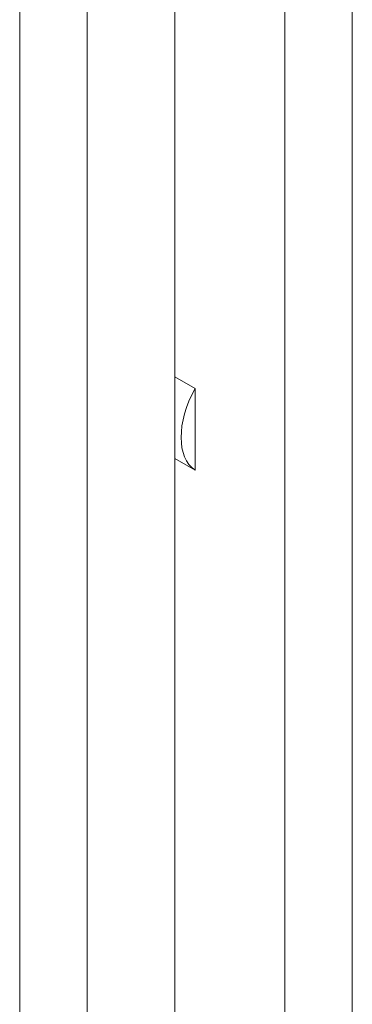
# Model space of a CAD drawing. Header units: inches. Extents: x 15 to 357, y 5 to 227.
# Tile 97 of 107: x 343.89 to 345.14, y 118 to 121.69. Entities that reach past the tile are written whole.
import ezdxf

# ---------------------------------------------------------------- set-up
doc = ezdxf.new("R2010")
doc.units = ezdxf.units.IN
doc.header["$LTSCALE"] = 22
doc.header["$MEASUREMENT"] = 0
doc.layers.add('Visible (ANSI)', color=7, linetype='Continuous', lineweight=5)
doc.layers.add('Visible Narrow (ANSI)', color=7, linetype='Continuous', lineweight=5)

msp = doc.modelspace()

# ---------------------------------------------------------------- linework, layer by layer
at = {"layer": 'Visible (ANSI)'}
msp.add_line((344.4745, 135.3073), (344.4745, 104.6688), dxfattribs=at)
msp.add_ellipse((344.6921, 120.2342), major_axis=(-0.1371, -0.2375), ratio=0.57735, start_param=4.748375, end_param=6.247199, dxfattribs=at)
at = {"layer": 'Visible Narrow (ANSI)'}
for p, q in [((344.1465, 135.118), (344.1465, 104.4795)), ((343.8949, 104.5633), (343.8949, 135.0342)), ((344.8863, 105.1762), (344.8863, 134.7402)), ((345.1379, 134.7402), (345.1379, 105.1762)), ((344.4745, 120.3485), (344.5501, 120.3048)), ((344.5501, 120.3048), (344.5501, 119.9997)), ((344.5501, 119.9997), (344.4745, 120.0434))]:
    msp.add_line(p, q, dxfattribs=at)

doc.saveas('drawing.dxf')
